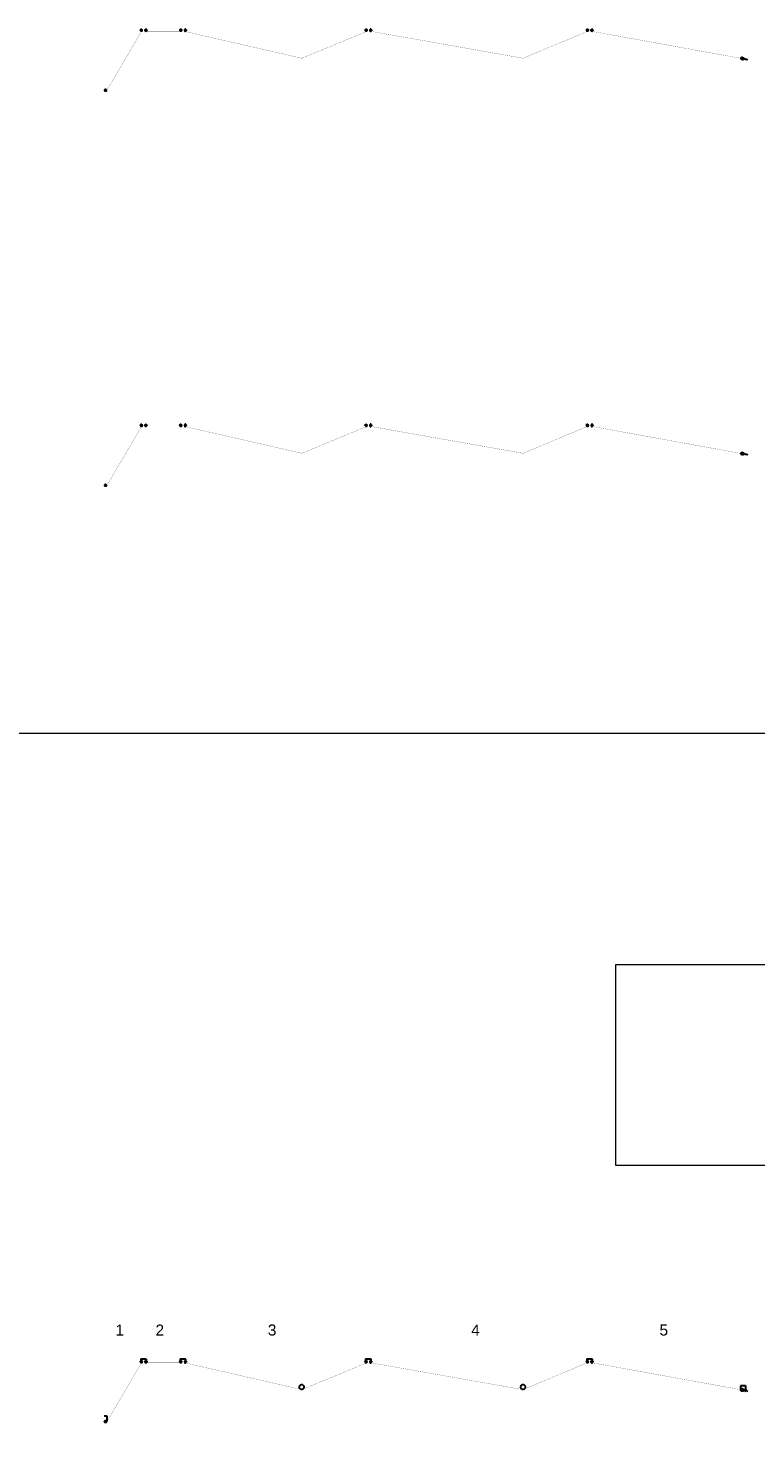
# Model space of a CAD drawing. Header units: millimetres. Extents: x -176817 to 571382, y -58489 to 156123.
# Tile 152 of 256: x -55790 to -42648, y 98837 to 124575. Entities that reach past the tile are written whole.
import ezdxf

# ---------------------------------------------------------------- set-up
doc = ezdxf.new("R2010")
doc.units = ezdxf.units.MM
doc.header["$LTSCALE"] = 0.2
for name, pattern in [('AM_ISO02W050', [7.5, 6, -1.5]), ('AM_ISO02W050x2', [3.75, 3, -0.75]), ('AM_ISO08W050', [18, 12, -1.5, 3, -1.5]), ('AM_ISO08W050x2', [9, 6, -0.75, 1.5, -0.75]), ('DASHED', [19.05, 12.7, -6.35]), ('HIDDEN', [9.525, 6.35, -3.175])]:
    doc.linetypes.add(name, pattern=pattern)
for name, color, linetype, lineweight in [('-A Siatka', 30, 'Continuous', 35), ('-AAA Kontur', 7, 'Continuous', 35), ('-AAA Widok', 2, 'Continuous', 30), ('-AAA Wymiar', 1, 'Continuous', 18), ('AM_0N', 7, 'Continuous', 13), ('AM_3N', 6, 'AM_ISO02W050', 13), ('AM_4N', 3, 'Continuous', 13), ('AM_7N', 4, 'AM_ISO08W050', 13), ('AM_8', 1, 'Continuous', 13), ('SIATKA', 5, 'Continuous', 13)]:
    doc.layers.add(name, color=color, linetype=linetype, lineweight=lineweight)
doc.layers.add('-AAA Hiden', color=8, linetype='DASHED')
doc.layers.add('-AAA L-Opis', color=3, linetype='Continuous')
doc.styles.get("Standard").update_dxf_attribs({"font": 'arial.ttf'})

# ---------------------------------------------------------------- blocks, each defined once
blk = doc.blocks.new('*U1061')
at = {"layer": 'AM_0N'}
for p, q in [((-66, 4), (-65, 5)), ((-66, 4), (-66, -4)), ((0, 5), (-65, 5)), ((-65, 5), (-65, -5)), ((4, 5), (0, 5)), ((0, 5), (0, -5)), ((0, 5), (0, 5)), ((4, 5), (4, 8)), ((5, 8), (4, 8)), ((4, -5), (4, 5)), ((5, 8), (5, -8)), ((5, 8), (10, 8)), ((5, 8), (5, 8)), ((10, 0), (5, 0)), ((10, 8), (10, -8)), ((-65, -5), (-66, -4)), ((0, -5), (-65, -5)), ((4, -5), (0, -5)), ((0, -5), (0, -5)), ((4, -8), (4, -5)), ((5, -8), (4, -8)), ((5, -8), (10, -8)), ((5, -8), (5, -8))]:
    blk.add_line(p, q, dxfattribs=at)
at = {"layer": 'AM_0N', "extrusion": (0, 0, -1)}
for centre in [(2, 4), (2, -4)]:
    blk.add_arc(centre, 12.3, 159.7054, 200.2946, dxfattribs=at)
at = {"layer": 'AM_4N'}
for p, q in [((0, 4), (-66, 4)), ((0, 4), (0, 5)), ((0, -4), (-66, -4)), ((0, -4), (0, -5))]:
    blk.add_line(p, q, dxfattribs=at)
at = {"layer": 'AM_7N', "linetype": 'AM_ISO08W050x2'}
blk.add_line((13, 0), (-69, 0), dxfattribs=at)
blk = doc.blocks.new('*U1058')
at = {"layer": 'AM_0N'}
for p, q in [((6, -1), (-6, -1)), ((-6, -1), (-6, -2)), ((6, -2), (-6, -2)), ((-6, -2), (-2, -5)), ((3, -6), (-3, -6)), ((-3, -20), (-3, -6)), ((-3, -6), (-2, -6)), ((3, -20), (-3, -20)), ((-2, -21), (-3, -20)), ((2, -5), (-2, -5)), ((-2, -6), (-2, -5)), ((-2, -21), (2, -21)), ((6, -2), (2, -5)), ((2, -6), (2, -5)), ((3, -6), (2, -6)), ((2, -21), (3, -20)), ((3, -20), (3, -6)), ((6, -2), (6, -1))]:
    blk.add_line(p, q, dxfattribs=at)
at = {"layer": 'AM_3N', "linetype": 'AM_ISO02W050x2'}
for p, q in [((-3, -1), (0, -5)), ((-1, -4), (-1, -1)), ((1, -4), (-1, -4)), ((3, -1), (0, -5)), ((1, -4), (1, -1))]:
    blk.add_line(p, q, dxfattribs=at)
at = {"layer": 'AM_4N'}
for p, q in [((-2, -6), (-2, -21)), ((-2, -6), (-2, -6)), ((2, -6), (2, -21)), ((2, -6), (2, -6))]:
    blk.add_line(p, q, dxfattribs=at)
at = {"layer": 'AM_7N', "linetype": 'AM_ISO08W050x2'}
blk.add_line((0, 2), (0, -24), dxfattribs=at)
blk = doc.blocks.new('*U1059')
at = {"layer": 'AM_0N'}
for p, q in [((6, -12), (-6, -12)), ((-6, -12), (-6, -14)), ((-6, -14), (6, -14)), ((6, -14), (6, -12))]:
    blk.add_line(p, q, dxfattribs=at)
at = {"layer": 'AM_7N', "linetype": 'AM_ISO08W050x2'}
blk.add_line((0, -17), (0, -9), dxfattribs=at)
blk = doc.blocks.new('*U1060')
at = {"layer": 'AM_0N'}
for p, q in [((-6, -14), (-4, -14)), ((-6, -14), (-6, -18)), ((-6, -18), (-4, -19)), ((4, -14), (-4, -14)), ((4, -19), (-4, -19)), ((-3, -14), (-3, -18)), ((3, -14), (3, -18)), ((6, -14), (4, -14)), ((6, -18), (4, -19)), ((6, -14), (6, -18))]:
    blk.add_line(p, q, dxfattribs=at)
for centre, radius, start, end in [((-4, -16), 2.55, 55.5615, 115.5615), ((-4, -16), 2.55, 244.4385, 304.4385), ((0, -23), 9.54, 72.383, 107.617), ((0, -9), 9.54, 252.383, 287.617), ((4, -16), 2.55, 64.4385, 124.4385), ((4, -16), 2.55, 235.5615, 295.5615)]:
    blk.add_arc(centre, radius, start, end, dxfattribs=at)
at = {"layer": 'AM_7N', "linetype": 'AM_ISO08W050x2'}
blk.add_line((0, -11), (0, -22), dxfattribs=at)
blk = doc.blocks.new('okucie')
at = {"layer": 'AM_8'}
h = blk.add_hatch(dxfattribs=at)
h.set_pattern_fill('ANSI31', color=256, scale=0.5, style=0)
h.set_pattern_definition([(45, (-21727.3335, 85443.8012), (-1.122532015, 1.122532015), [])])
h.paths.add_polyline_path([(-4, -5), (-4, -4), (-6, -1), (-20, -1), (-20, -5)])
h.paths.add_polyline_path([(20, -5), (20, -1), (6, -1), (4, -4), (4, -5)])
h = blk.add_hatch(dxfattribs=at)
h.set_pattern_fill('ANSI31', color=256, scale=0.5, angle=90, style=0)
h.set_pattern_definition([(135, (-21776.6445, 85446.8), (-1.122532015, -1.122532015), [])])
h.paths.add_polyline_path([(-4, -8), (-20, -8), (-20, -12), (-4, -12)])
h.paths.add_polyline_path([(20, -8), (4, -8), (4, -12), (6, -12), (20, -12)])
at = {"layer": '-AAA Widok'}
for p, q in [((-4, -4, 0), (4, -4, 0)), ((-4, -12, 0), (-4, -8)), ((4, -12, 0), (4, -8))]:
    blk.add_line(p, q, dxfattribs=at)
for points in [[(-20, -5), (20, -5), (20, -1), (-20, -1)], [(-20, -12), (20, -12), (20, -8), (-20, -8)]]:
    blk.add_lwpolyline(points, close=True, dxfattribs=at)
at = {"layer": '-AAA Widok', "elevation": 0}
blk.add_lwpolyline([(-20, -5), (20, -5), (20, -1), (-20, -1)], close=True, dxfattribs=at)
for points in [[(-6, -1), (-4, -4), (-4, -5)], [(6, -1), (4, -4), (4, -5)]]:
    blk.add_lwpolyline(points, dxfattribs=at)
at = {"layer": '-AAA Wymiar'}
for p, q in [((-20, -8), (-20, -5)), ((20, -8), (20, -5))]:
    blk.add_line(p, q, dxfattribs=at)
at = {"layer": 'AM_0N'}
for name in ['*U1058', '*U1059', '*U1060']:
    blk.add_blockref(name, (0, 0), dxfattribs=at)
blk = doc.blocks.new('*U1062')
at = {"layer": 'AM_0N'}
for p, q in [((24, 13), (43, 13)), ((24, 12), (24, 13)), ((24, 12), (29, 7)), ((24, 12), (43, 12)), ((28, 5), (29, 6)), ((28, -27), (28, 5)), ((28, 5), (38, 5)), ((29, 6), (29, 7)), ((29, 7), (38, 7)), ((43, 12), (38, 7)), ((38, 6), (38, 7)), ((38, 5), (38, 6)), ((38, -27), (38, 5)), ((43, 13), (43, 12)), ((28, -27), (38, -27)), ((29, -27), (28, -27)), ((38, -27), (29, -27)), ((38, -27), (38, -27))]:
    blk.add_line(p, q, dxfattribs=at)
at = {"layer": 'AM_3N', "linetype": 'AM_ISO02W050x2'}
for p, q in [((28, 13), (33, 7)), ((38, 13), (33, 7)), ((33, 7), (33, 13)), ((33, 7), (34, 7)), ((34, 7), (34, 13))]:
    blk.add_line(p, q, dxfattribs=at)
at = {"layer": 'AM_4N'}
for p, q in [((29, 6), (29, 5)), ((29, 5), (29, -27)), ((38, 6), (38, 5)), ((38, 5), (38, -27))]:
    blk.add_line(p, q, dxfattribs=at)
at = {"layer": 'AM_7N', "linetype": 'AM_ISO08W050x2'}
blk.add_line((33, 16), (33, -30), dxfattribs=at)
blk = doc.blocks.new('*U1063')
at = {"layer": 'AM_0N'}
for p, q in [((44, -13), (24, -13)), ((24, -13), (24, -15)), ((24, -15), (44, -15)), ((44, -15), (44, -13))]:
    blk.add_line(p, q, dxfattribs=at)
at = {"layer": 'AM_7N', "linetype": 'AM_ISO08W050x2'}
blk.add_line((34, -10), (34, -18), dxfattribs=at)
blk = doc.blocks.new('*U1064')
at = {"layer": 'AM_0N'}
for p, q in [((24, -16), (26, -15)), ((24, -16), (24, -22)), ((24, -22), (26, -23)), ((41, -15), (26, -15)), ((41, -23), (26, -23)), ((29, -16), (29, -22)), ((38, -16), (38, -22)), ((43, -16), (41, -15)), ((43, -22), (41, -23)), ((43, -16), (43, -22))]:
    blk.add_line(p, q, dxfattribs=at)
for centre, radius, start, end in [((27, -19), 4.08, 55.5615, 115.5615), ((27, -19), 4.08, 244.4385, 304.4385), ((34, -31), 15.3, 72.383, 107.617), ((34, -8), 15.3, 252.383, 287.617), ((40, -19), 4.08, 64.4385, 124.4385), ((40, -19), 4.08, 235.5615, 295.5615)]:
    blk.add_arc(centre, radius, start, end, dxfattribs=at)
at = {"layer": 'AM_7N', "linetype": 'AM_ISO08W050x2'}
blk.add_line((34, -12), (34, -26), dxfattribs=at)
blk = doc.blocks.new('N2')
at = {"layer": '-AAA Widok'}
blk.add_lwpolyline([(6, 9), (53, 9), (53, 13), (6, 13, 0.414214), (0, 7), (0, -7, 0.414214), (6, -13), (53, -13), (53, -9), (6, -9, -0.414214), (4, -7), (4, 7, -0.414214)], format="xyb", close=True, dxfattribs=at)
at = {"layer": '-AAA Widok', "color": 42, "xscale": -1}
blk.add_blockref('okucie', (34, 6), dxfattribs=at)
at = {"layer": 'AM_0N'}
blk.add_blockref('*U1061', (0, 0), dxfattribs=at)
at = {"layer": 'AM_0N', "color": 42}
for name in ['*U1062', '*U1063', '*U1064']:
    blk.add_blockref(name, (0, 0), dxfattribs=at)
blk = doc.blocks.new('*U918')
at = {"layer": 'AM_0N'}
for p, q in [((-42814, 99931, 0), (-42811, 99945, 0)), ((-42813, 99928, 0), (-42814, 99931, 0)), ((-42807, 99927, 0), (-42813, 99928, 0)), ((-42806, 99932, 0), (-42812, 99933, 0)), ((-42810, 99947, 0), (-42811, 99945, 0)), ((-42804, 99946, 0), (-42810, 99947, 0)), ((-42804, 99941, 0), (-42810, 99942, 0)), ((-42807, 99927, 0), (-42805, 99929, 0)), ((-42805, 99929, 0), (-42803, 99943, 0)), ((-42804, 99946, 0), (-42803, 99943, 0))]:
    blk.add_line(p, q, dxfattribs=at)
for centre, radius, start, end in [((-42809, 99930, 0), 4.08, 135.2993, 195.2993), ((-42797, 99935, 0), 15.3, 152.1208, 187.3547), ((-42807, 99944, 0), 4.08, 144.1762, 204.1762), ((-42819, 99939, 0), 15.3, 332.1208, 7.3547), ((-42810, 99930, 0), 4.08, 324.1762, 24.1762), ((-42807, 99944, 0), 4.08, 315.2993, 15.2993)]:
    blk.add_arc(centre, radius, start, end, dxfattribs=at)
at = {"layer": 'AM_7N', "linetype": 'AM_ISO08W050x2'}
blk.add_line((-42801, 99936, 0), (-42815, 99938, 0), dxfattribs=at)
blk = doc.blocks.new('*U919')
at = {"layer": 'AM_0N'}
for p, q in [((-54407, 99362), (-54407, 99367)), ((-54407, 99367), (-54405, 99367)), ((-54407, 99362), (-54406, 99362)), ((-54389, 99362), (-54406, 99362)), ((-54402, 99368), (-54405, 99368)), ((-54405, 99367), (-54405, 99368)), ((-54405, 99367), (-54390, 99367)), ((-54401, 99403), (-54402, 99402)), ((-54402, 99373), (-54402, 99402)), ((-54402, 99402), (-54392, 99402)), ((-54402, 99373), (-54392, 99373)), ((-54402, 99373), (-54402, 99372)), ((-54402, 99368), (-54402, 99372)), ((-54393, 99368), (-54402, 99368)), ((-54402, 99362), (-54402, 99367)), ((-54401, 99403), (-54393, 99403)), ((-54392, 99402), (-54393, 99403)), ((-54392, 99373), (-54393, 99372)), ((-54393, 99368), (-54393, 99372)), ((-54390, 99368), (-54393, 99368)), ((-54393, 99362), (-54393, 99367)), ((-54392, 99373), (-54392, 99402)), ((-54390, 99367), (-54390, 99368)), ((-54390, 99367), (-54388, 99367)), ((-54388, 99362), (-54389, 99362)), ((-54388, 99362), (-54388, 99367))]:
    blk.add_line(p, q, dxfattribs=at)
at = {"layer": 'AM_0N', "extrusion": (0, 0, -1)}
for centre, radius, start, end in [((54405, 99366), 4.34, 235.5531, 295.5531), ((54397, 99378), 16.2, 252.3875, 287.6125), ((54390, 99366), 4.34, 244.4469, 304.4469)]:
    blk.add_arc(centre, radius, start, end, dxfattribs=at)
at = {"layer": 'AM_4N'}
for p, q in [((-54401, 99373), (-54402, 99372)), ((-54401, 99373), (-54401, 99403)), ((-54393, 99373), (-54393, 99403)), ((-54393, 99373), (-54393, 99372))]:
    blk.add_line(p, q, dxfattribs=at)
at = {"layer": 'AM_7N', "linetype": 'AM_ISO08W050x2'}
blk.add_line((-54397, 99359), (-54397, 99406), dxfattribs=at)
blk = doc.blocks.new('*U920')
at = {"layer": 'AM_0N'}
for p, q in [((-54407, 99388), (-54387, 99388)), ((-54407, 99386), (-54407, 99388)), ((-54387, 99386), (-54407, 99386)), ((-54387, 99388), (-54387, 99386))]:
    blk.add_line(p, q, dxfattribs=at)
at = {"layer": 'AM_7N', "linetype": 'AM_ISO08W050x2'}
blk.add_line((-54397, 99383), (-54397, 99391), dxfattribs=at)
blk = doc.blocks.new('*U921')
at = {"layer": 'AM_0N'}
for p, q in [((-54407, 99395), (-54405, 99396)), ((-54407, 99389), (-54407, 99395)), ((-54407, 99389), (-54405, 99388)), ((-54390, 99396), (-54405, 99396)), ((-54390, 99388), (-54405, 99388)), ((-54402, 99389), (-54402, 99395)), ((-54393, 99389), (-54393, 99395)), ((-54388, 99395), (-54390, 99396)), ((-54388, 99389), (-54390, 99388)), ((-54388, 99389), (-54388, 99395))]:
    blk.add_line(p, q, dxfattribs=at)
at = {"layer": 'AM_0N', "extrusion": (0, 0, -1)}
for centre, radius, start, end in [((54404, 99392), 4.08, 64.4385, 124.4385), ((54404, 99393), 4.08, 235.5615, 295.5615), ((54397, 99381), 15.3, 72.383, 107.617), ((54397, 99404), 15.3, 252.383, 287.617), ((54390, 99392), 4.08, 55.5615, 115.5615), ((54390, 99393), 4.08, 244.4385, 304.4385)]:
    blk.add_arc(centre, radius, start, end, dxfattribs=at)
at = {"layer": 'AM_7N', "linetype": 'AM_ISO08W050x2'}
blk.add_line((-54397, 99385), (-54397, 99399), dxfattribs=at)
blk = doc.blocks.new('*U922')
at = {"layer": 'AM_0N'}
for p, q in [((-54407, 99370), (-54387, 99370)), ((-54407, 99368), (-54407, 99370)), ((-54387, 99368), (-54407, 99368)), ((-54387, 99370), (-54387, 99368))]:
    blk.add_line(p, q, dxfattribs=at)
at = {"layer": 'AM_7N', "linetype": 'AM_ISO08W050x2'}
blk.add_line((-54397, 99365), (-54397, 99373), dxfattribs=at)
blk = doc.blocks.new('*U1065')
at = {"layer": 'AM_0N'}
for p, q in [((-33, 4), (-32, 5)), ((-33, 4), (-33, -4)), ((-2, 5), (-32, 5)), ((-32, 5), (-32, -5)), ((2, 5), (-2, 5)), ((-2, 5), (-2, -5)), ((-2, 5), (-2, 5)), ((2, 5), (2, 8)), ((3, 8), (2, 8)), ((2, -5), (2, 5)), ((8, 10), (3, 10)), ((3, 10), (3, 8)), ((3, 8), (3, -8)), ((8, 5), (3, 5)), ((8, 10), (8, 8)), ((8, -9), (8, 8)), ((-32, -5), (-33, -4)), ((-2, -5), (-32, -5)), ((2, -5), (-2, -5)), ((-2, -5), (-2, -5)), ((2, -8), (2, -5)), ((3, -8), (2, -8)), ((8, -5), (3, -5)), ((3, -8), (3, -10)), ((8, -10), (3, -10)), ((8, -10), (8, -9))]:
    blk.add_line(p, q, dxfattribs=at)
for centre, radius, start, end in [((4, 7), 4.34, 325.5531, 25.5531), ((-8, 0), 16.2, 342.3875, 17.6125), ((4, -7), 4.34, 334.4469, 34.4469)]:
    blk.add_arc(centre, radius, start, end, dxfattribs=at)
at = {"layer": 'AM_4N'}
for p, q in [((-2, 4), (-33, 4)), ((-2, 4), (-2, 5)), ((-2, -4), (-33, -4)), ((-2, -4), (-2, -5))]:
    blk.add_line(p, q, dxfattribs=at)
at = {"layer": 'AM_7N', "linetype": 'AM_ISO08W050x2'}
blk.add_line((11, 0), (-36, 0), dxfattribs=at)
blk = doc.blocks.new('*U1066')
at = {"layer": 'AM_0N'}
for p, q in [((-20, 10), (-20, -10)), ((-18, 10), (-20, 10)), ((-18, -10), (-18, 10)), ((-20, -10), (-18, -10))]:
    blk.add_line(p, q, dxfattribs=at)
at = {"layer": 'AM_7N', "linetype": 'AM_ISO08W050x2'}
blk.add_line((-15, 0), (-23, 0), dxfattribs=at)
blk = doc.blocks.new('*U1067')
at = {"layer": 'AM_0N'}
for p, q in [((-27, 9), (-28, 7)), ((-28, -7), (-28, 7)), ((-21, 9), (-27, 9)), ((-21, 5), (-27, 5)), ((-21, 9), (-20, 7)), ((-20, -7), (-20, 7)), ((-27, -9), (-28, -7)), ((-21, -5), (-27, -5)), ((-21, -9), (-27, -9)), ((-21, -9), (-20, -7))]:
    blk.add_line(p, q, dxfattribs=at)
for centre, radius, start, end in [((-24, 7), 4.08, 154.4385, 214.4385), ((-13, 0), 15.3, 162.383, 197.617), ((-24, 7), 4.08, 325.5615, 25.5615), ((-36, 0), 15.3, 342.383, 17.617), ((-24, -7), 4.08, 145.5615, 205.5615), ((-24, -7), 4.08, 334.4385, 34.4385)]:
    blk.add_arc(centre, radius, start, end, dxfattribs=at)
at = {"layer": 'AM_7N', "linetype": 'AM_ISO08W050x2'}
blk.add_line((-17, 0), (-31, 0), dxfattribs=at)
blk = doc.blocks.new('*U1068')
at = {"layer": 'AM_0N'}
for p, q in [((0, 10), (0, -10)), ((2, 10), (0, 10)), ((2, -10), (2, 10)), ((0, -10), (2, -10))]:
    blk.add_line(p, q, dxfattribs=at)
at = {"layer": 'AM_7N', "linetype": 'AM_ISO08W050x2'}
blk.add_line((5, 0), (-3, 0), dxfattribs=at)
blk = doc.blocks.new('Okucie+śruba')
at = {"layer": '-AAA Widok', "color": 42, "xscale": -1, "rotation": 90}
blk.add_blockref('okucie', (-12, 0), dxfattribs=at)
at = {"layer": 'AM_0N', "color": 42}
for name in ['*U1065', '*U1067', '*U1066', '*U1068']:
    blk.add_blockref(name, (0, 0), dxfattribs=at)
blk = doc.blocks.new('*U927')
at = {"layer": 'AM_0N'}
for p, q in [((-42813, 99948, 0), (-42816, 99928, 0)), ((-42816, 99928, 0), (-42814, 99928, 0)), ((-42814, 99928, 0), (-42811, 99948, 0)), ((-42811, 99948, 0), (-42813, 99948, 0))]:
    blk.add_line(p, q, dxfattribs=at)
at = {"layer": 'AM_7N', "linetype": 'AM_ISO08W050x2'}
blk.add_line((-42809, 99937, 0), (-42817, 99939, 0), dxfattribs=at)
blk = doc.blocks.new('*U1096')
at = {"layer": 'AM_0N'}
for p, q in [((-4, 22), (-5, 21)), ((-5, -9), (-5, 21)), ((-5, 21), (5, 21)), ((-4, 22), (4, 22)), ((5, 21), (4, 22)), ((5, -9), (5, 21)), ((-10, -19), (-10, -14)), ((-10, -14), (-8, -14)), ((-10, -19), (-9, -19)), ((-5, -13), (-8, -13)), ((-8, -14), (-8, -13)), ((-8, -14), (8, -14)), ((8, -19), (-9, -19)), ((-5, -13), (-5, -9)), ((-5, -9), (5, -9)), ((-5, -9), (-5, -9)), ((5, -13), (-5, -13)), ((-5, -19), (-5, -14)), ((5, -13), (5, -9)), ((5, -9), (5, -9)), ((8, -13), (5, -13)), ((5, -19), (5, -14)), ((8, -14), (8, -13)), ((8, -14), (10, -14)), ((10, -19), (8, -19)), ((10, -19), (10, -14))]:
    blk.add_line(p, q, dxfattribs=at)
at = {"layer": 'AM_0N', "extrusion": (0, 0, -1)}
for centre, radius, start, end in [((7, -15), 4.34, 235.5531, 295.5531), ((0, -3), 16.2, 252.3875, 287.6125), ((-7, -15), 4.34, 244.4469, 304.4469)]:
    blk.add_arc(centre, radius, start, end, dxfattribs=at)
at = {"layer": 'AM_4N'}
for p, q in [((-4, -9), (-4, 22)), ((4, -9), (4, 22)), ((-4, -9), (-5, -9)), ((4, -9), (5, -9))]:
    blk.add_line(p, q, dxfattribs=at)
at = {"layer": 'AM_7N', "linetype": 'AM_ISO08W050x2'}
blk.add_line((0, -22), (0, 25), dxfattribs=at)
blk = doc.blocks.new('*U1097')
at = {"layer": 'AM_0N'}
for p, q in [((-10, 7), (10, 7)), ((-10, 5), (-10, 7)), ((10, 5), (-10, 5)), ((10, 7), (10, 5))]:
    blk.add_line(p, q, dxfattribs=at)
at = {"layer": 'AM_7N', "linetype": 'AM_ISO08W050x2'}
blk.add_line((0, 2), (0, 10), dxfattribs=at)
blk = doc.blocks.new('*U1098')
at = {"layer": 'AM_0N'}
for p, q in [((-9, 14), (-7, 15)), ((-9, 8), (-9, 14)), ((-9, 8), (-7, 7)), ((7, 15), (-7, 15)), ((7, 7), (-7, 7)), ((-5, 8), (-5, 14)), ((5, 8), (5, 14)), ((9, 14), (7, 15)), ((9, 8), (7, 7)), ((9, 8), (9, 14))]:
    blk.add_line(p, q, dxfattribs=at)
at = {"layer": 'AM_0N', "extrusion": (0, 0, -1)}
for centre, radius, start, end in [((7, 11), 4.08, 64.4385, 124.4385), ((7, 11), 4.08, 235.5615, 295.5615), ((0, 0), 15.3, 72.383, 107.617), ((0, 23), 15.3, 252.383, 287.617), ((-7, 11), 4.08, 55.5615, 115.5615), ((-7, 11), 4.08, 244.4385, 304.4385)]:
    blk.add_arc(centre, radius, start, end, dxfattribs=at)
at = {"layer": 'AM_7N', "linetype": 'AM_ISO08W050x2'}
blk.add_line((0, 4), (0, 18), dxfattribs=at)
blk = doc.blocks.new('*U1099')
at = {"layer": 'AM_0N'}
for p, q in [((-10, -11), (10, -11)), ((-10, -13), (-10, -11)), ((10, -13), (-10, -13)), ((10, -11), (10, -13))]:
    blk.add_line(p, q, dxfattribs=at)
at = {"layer": 'AM_7N', "linetype": 'AM_ISO08W050x2'}
blk.add_line((0, -16), (0, -8), dxfattribs=at)
blk = doc.blocks.new('*U1073')
at = {"layer": 'AM_0N'}
for p, q in [((-66, 5), (-67, 4)), ((-67, -4), (-67, 4)), ((-1, 5), (-66, 5)), ((-66, -5), (-66, 5)), ((3, 5), (-1, 5)), ((-1, -5), (-1, 5)), ((-1, 5), (-1, 5)), ((4, 8), (3, 8)), ((3, 8), (3, 5)), ((3, 5), (3, -5)), ((4, -8), (4, 8)), ((4, 8), (9, 8)), ((4, 8), (4, 8)), ((9, 0), (4, 0)), ((9, -8), (9, 8)), ((-67, -4), (-66, -5)), ((-1, -5), (-66, -5)), ((3, -5), (-1, -5)), ((-1, -5), (-1, -5)), ((3, -5), (3, -8)), ((4, -8), (3, -8)), ((4, -8), (9, -8)), ((4, -8), (4, -8))]:
    blk.add_line(p, q, dxfattribs=at)
for centre in [(-3, 4), (-3, -4)]:
    blk.add_arc(centre, 12.3, 339.7054, 20.2946, dxfattribs=at)
at = {"layer": 'AM_4N'}
for p, q in [((-1, 4), (-67, 4)), ((-1, 4), (-1, 5)), ((-1, -4), (-67, -4)), ((-1, -4), (-1, -5))]:
    blk.add_line(p, q, dxfattribs=at)
at = {"layer": 'AM_7N', "linetype": 'AM_ISO08W050x2'}
blk.add_line((12, 0), (-70, 0), dxfattribs=at)
blk = doc.blocks.new('*U1074')
at = {"layer": 'AM_0N'}
for p, q in [((42.5, 14), (22.5, 14)), ((22.5, 14), (22.5, 12)), ((22.5, 12), (42.5, 12)), ((42.5, 12), (42.5, 14))]:
    blk.add_line(p, q, dxfattribs=at)
at = {"layer": 'AM_7N', "linetype": 'AM_ISO08W050x2'}
blk.add_line((32.5, 9), (32.5, 17), dxfattribs=at)
blk = doc.blocks.new('*U1075')
at = {"layer": 'AM_0N'}
for p, q in [((23, 21), (25, 22)), ((23, 15), (23, 21)), ((23, 15), (25, 14)), ((25, 22), (40, 22)), ((25, 14), (40, 14)), ((28, 15), (28, 21)), ((37, 15), (37, 21)), ((42, 21), (40, 22)), ((42, 15), (40, 14)), ((42, 15), (42, 21))]:
    blk.add_line(p, q, dxfattribs=at)
for centre, radius, start, end in [((26, 18), 4.08, 55.5615, 115.5615), ((26, 18), 4.08, 244.4385, 304.4385), ((32, 7), 15.3, 72.383, 107.617), ((32, 30), 15.3, 252.383, 287.617), ((39, 18), 4.08, 64.4385, 124.4385), ((39, 18), 4.08, 235.5615, 295.5615)]:
    blk.add_arc(centre, radius, start, end, dxfattribs=at)
at = {"layer": 'AM_7N', "linetype": 'AM_ISO08W050x2'}
blk.add_line((32, 11), (32, 25), dxfattribs=at)
blk = doc.blocks.new('*U1076')
at = {"layer": 'AM_0N'}
for p, q in [((-37, 10), (-37, -10)), ((-35, 10), (-37, 10)), ((-35, -10), (-35, 10)), ((-37, -10), (-35, -10))]:
    blk.add_line(p, q, dxfattribs=at)
at = {"layer": 'AM_7N', "linetype": 'AM_ISO08W050x2'}
blk.add_line((-32, 0), (-40, 0), dxfattribs=at)
blk = doc.blocks.new('*U1077')
at = {"layer": 'AM_0N'}
for p, q in [((-44, 9), (-45, 7)), ((-45, -7), (-45, 7)), ((-38, 9), (-44, 9)), ((-38, 5), (-44, 5)), ((-38, 9), (-37, 7)), ((-37, -7), (-37, 7)), ((-44, -9), (-45, -7)), ((-38, -5), (-44, -5)), ((-38, -9), (-44, -9)), ((-38, -9), (-37, -7))]:
    blk.add_line(p, q, dxfattribs=at)
for centre, radius, start, end in [((-41, 7), 4.08, 154.4385, 214.4385), ((-30, 0), 15.3, 162.383, 197.617), ((-42, 7), 4.08, 325.5615, 25.5615), ((-53, 0), 15.3, 342.383, 17.617), ((-41, -7), 4.08, 145.5615, 205.5615), ((-42, -7), 4.08, 334.4385, 34.4385)]:
    blk.add_arc(centre, radius, start, end, dxfattribs=at)
at = {"layer": 'AM_7N', "linetype": 'AM_ISO08W050x2'}
blk.add_line((-34, 0), (-48, 0), dxfattribs=at)
blk = doc.blocks.new('*U1078')
at = {"layer": 'AM_0N'}
for p, q in [((43, 9), (23, 9)), ((23, 9), (23, 7)), ((23, 7), (43, 7)), ((43, 7), (43, 9))]:
    blk.add_line(p, q, dxfattribs=at)
at = {"layer": 'AM_7N', "linetype": 'AM_ISO08W050x2'}
blk.add_line((33, 4), (33, 12), dxfattribs=at)
blk = doc.blocks.new('*U1079')
at = {"layer": 'AM_0N'}
for p, q in [((43, 7), (23, 7)), ((23, 7), (23, 5)), ((23, 5), (43, 5)), ((43, 5), (43, 7))]:
    blk.add_line(p, q, dxfattribs=at)
at = {"layer": 'AM_7N', "linetype": 'AM_ISO08W050x2'}
blk.add_line((33, 2), (33, 10), dxfattribs=at)
blk = doc.blocks.new('*U1080')
at = {"layer": 'AM_0N'}
for p, q in [((43, -6), (23, -6)), ((23, -6), (23, -8)), ((23, -8), (43, -8)), ((43, -8), (43, -6))]:
    blk.add_line(p, q, dxfattribs=at)
at = {"layer": 'AM_7N', "linetype": 'AM_ISO08W050x2'}
blk.add_line((33, -11), (33, -3), dxfattribs=at)
blk = doc.blocks.new('*U1081')
at = {"layer": 'AM_0N'}
for p, q in [((28, 26), (28, 25)), ((28, 26), (37, 26)), ((28, -9), (28, 25)), ((28, 25), (38, 25)), ((38, 25), (37, 26)), ((38, -9), (38, 25)), ((23, -20), (23, -15)), ((23, -15), (25, -15)), ((23, -20), (24, -20)), ((41, -20), (24, -20)), ((28, -14), (25, -14)), ((25, -15), (25, -14)), ((25, -15), (40, -15)), ((28, -9), (38, -9)), ((28, -9), (28, -10)), ((28, -14), (28, -10)), ((37, -14), (28, -14)), ((28, -20), (28, -15)), ((38, -9), (37, -10)), ((37, -14), (37, -10)), ((40, -14), (37, -14)), ((37, -20), (37, -15)), ((40, -15), (40, -14)), ((40, -15), (42, -15)), ((42, -20), (41, -20)), ((42, -20), (42, -15))]:
    blk.add_line(p, q, dxfattribs=at)
at = {"layer": 'AM_0N', "extrusion": (0, 0, -1)}
for centre, radius, start, end in [((-25, -16), 4.34, 235.5531, 295.5531), ((-33, -4), 16.2, 252.3875, 287.6125), ((-40, -16), 4.34, 244.4469, 304.4469)]:
    blk.add_arc(centre, radius, start, end, dxfattribs=at)
at = {"layer": 'AM_4N'}
for p, q in [((28, -9), (28, 26)), ((37, -9), (37, 26)), ((28, -9), (28, -10)), ((37, -9), (37, -10))]:
    blk.add_line(p, q, dxfattribs=at)
at = {"layer": 'AM_7N', "linetype": 'AM_ISO08W050x2'}
blk.add_line((33, -23), (33, 29), dxfattribs=at)
blk = doc.blocks.new('*U1082')
at = {"layer": 'AM_0N'}
for p, q in [((22.5, -12), (42.5, -12)), ((22.5, -14), (22.5, -12)), ((42.5, -14), (22.5, -14)), ((42.5, -12), (42.5, -14))]:
    blk.add_line(p, q, dxfattribs=at)
at = {"layer": 'AM_7N', "linetype": 'AM_ISO08W050x2'}
blk.add_line((32.5, -9), (32.5, -17), dxfattribs=at)
blk = doc.blocks.new('N3')
at = {"layer": '-AAA Widok'}
blk.add_lwpolyline([(52, -12), (5, -12, -0.414214), (0, -7), (0, 7, -0.414214), (5, 12), (52, 12), (52, 9), (5, 9, 0.414214), (3, 7), (3, -7, 0.414214), (5, -9), (52, -9)], format="xyb", close=True, dxfattribs=at)
blk.add_lwpolyline([(52, 12), (52, 9), (5, 9, 0.414214), (3, 7), (3, -7, 0.414214), (5, -9), (52, -9), (52, -12)], format="xyb", dxfattribs=at)
at = {"layer": '-AAA Widok', "color": 42, "rotation": 180}
blk.add_blockref('okucie', (32, -7), dxfattribs=at)
at = {"layer": 'AM_0N'}
for name in ['*U1073', '*U1081']:
    blk.add_blockref(name, (0, 0), dxfattribs=at)
at = {"layer": 'AM_0N', "color": 42}
for name in ['*U1077', '*U1076', '*U1074', '*U1075', '*U1078', '*U1079', '*U1082', '*U1080']:
    blk.add_blockref(name, (0, 0), dxfattribs=at)
blk = doc.blocks.new('Profil rev.B zm.rz.10')
at = {"layer": '-A Siatka', "linetype": 'HIDDEN', "const_width": 3, "elevation": 0}
for points in [[(652, 1113), (652, 1063), (25, -6), (-30, -6)], [(1364, 1113), (1364, 1059), (727, 1059), (727, 1059), (727, 1113)], [(11523, 567), (11523, 567), (8789, 1063), (8789, 1063), (8789, 1113)]]:
    blk.add_lwpolyline(points, dxfattribs=at)
for points in [[(1439, 1113), (1439, 1059), (3540, 578, 0.125183), (3555, 578), (4714, 1058), (4714, 1113)], [(4789, 1113), (4789, 1063), (7541, 577, 0.143564), (7555, 579), (8714, 1063), (8714, 1113)]]:
    blk.add_lwpolyline(points, format="xyb", dxfattribs=at)
at = {"layer": '-AAA Kontur', "xscale": -0.9999999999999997, "rotation": 349.7377725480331}
blk.add_blockref('N3', (11539, 565, 0), dxfattribs=at)
at = {"layer": '-AAA Widok', "color": 42}
blk.add_blockref('okucie', (0, 1), dxfattribs=at)
at = {"layer": '-AAA Wymiar'}
for p in [(657, 1083, 0), (1369, 1083, 0), (4720, 1083, 0), (8720, 1083, 0)]:
    blk.add_blockref('Okucie+śruba', p, dxfattribs=at)
at = {"layer": '-AAA Wymiar', "xscale": -1}
for p in [(721, 1083, 0), (1433, 1083, 0), (4784, 1083, 0), (8784, 1083, 0)]:
    blk.add_blockref('Okucie+śruba', p, dxfattribs=at)
at = {"layer": 'AM_0N', "color": 42}
for name in ['*U1096', '*U1097', '*U1098', '*U1099']:
    blk.add_blockref(name, (0, 0), dxfattribs=at)
blk = doc.blocks.new('*U1054')
at = {"layer": 'AM_0N'}
for p, q in [((-54407, 123442), (-54407, 123447)), ((-54407, 123447), (-54405, 123447)), ((-54407, 123442), (-54406, 123441)), ((-54389, 123441), (-54406, 123441)), ((-54405, 123447), (-54390, 123447)), ((-54402, 123447), (-54405, 123447)), ((-54405, 123447), (-54405, 123447)), ((-54401, 123482), (-54402, 123481)), ((-54402, 123452), (-54402, 123481)), ((-54402, 123481), (-54392, 123481)), ((-54402, 123452), (-54392, 123452)), ((-54402, 123452), (-54402, 123451)), ((-54402, 123447), (-54402, 123451)), ((-54393, 123447), (-54402, 123447)), ((-54402, 123442), (-54402, 123447)), ((-54401, 123482), (-54393, 123482)), ((-54392, 123481), (-54393, 123482)), ((-54392, 123452), (-54393, 123451)), ((-54393, 123447), (-54393, 123451)), ((-54393, 123442), (-54393, 123447)), ((-54390, 123447), (-54393, 123447)), ((-54392, 123452), (-54392, 123481)), ((-54390, 123447), (-54388, 123447)), ((-54390, 123447), (-54390, 123447)), ((-54388, 123442), (-54389, 123441)), ((-54388, 123442), (-54388, 123447))]:
    blk.add_line(p, q, dxfattribs=at)
at = {"layer": 'AM_0N', "extrusion": (0, 0, -1)}
for centre, radius, start, end in [((54405, 123445), 4.34, 235.5531, 295.5531), ((54397, 123457), 16.2, 252.3875, 287.6125), ((54390, 123445), 4.34, 244.4469, 304.4469)]:
    blk.add_arc(centre, radius, start, end, dxfattribs=at)
at = {"layer": 'AM_4N'}
for p, q in [((-54401, 123452), (-54402, 123451)), ((-54401, 123452), (-54401, 123482)), ((-54393, 123452), (-54393, 123482)), ((-54393, 123452), (-54393, 123451))]:
    blk.add_line(p, q, dxfattribs=at)
at = {"layer": 'AM_7N', "linetype": 'AM_ISO08W050x2'}
blk.add_line((-54397, 123438), (-54397, 123485), dxfattribs=at)
blk = doc.blocks.new('*U1055')
at = {"layer": 'AM_0N'}
for p, q in [((-54407, 123467), (-54387, 123467)), ((-54407, 123465), (-54407, 123467)), ((-54387, 123465), (-54407, 123465)), ((-54387, 123467), (-54387, 123465))]:
    blk.add_line(p, q, dxfattribs=at)
at = {"layer": 'AM_7N', "linetype": 'AM_ISO08W050x2'}
blk.add_line((-54397, 123462), (-54397, 123470), dxfattribs=at)
blk = doc.blocks.new('*U1056')
at = {"layer": 'AM_0N'}
for p, q in [((-54407, 123475), (-54405, 123476)), ((-54407, 123468), (-54407, 123475)), ((-54407, 123468), (-54405, 123467)), ((-54390, 123476), (-54405, 123476)), ((-54390, 123467), (-54405, 123467)), ((-54402, 123468), (-54402, 123475)), ((-54393, 123468), (-54393, 123475)), ((-54388, 123475), (-54390, 123476)), ((-54388, 123468), (-54390, 123467)), ((-54388, 123468), (-54388, 123475))]:
    blk.add_line(p, q, dxfattribs=at)
at = {"layer": 'AM_0N', "extrusion": (0, 0, -1)}
for centre, radius, start, end in [((54404, 123471), 4.08, 64.4385, 124.4385), ((54404, 123472), 4.08, 235.5615, 295.5615), ((54397, 123460), 15.3, 72.383, 107.617), ((54397, 123483), 15.3, 252.383, 287.617), ((54390, 123471), 4.08, 55.5615, 115.5615), ((54390, 123472), 4.08, 244.4385, 304.4385)]:
    blk.add_arc(centre, radius, start, end, dxfattribs=at)
at = {"layer": 'AM_7N', "linetype": 'AM_ISO08W050x2'}
blk.add_line((-54397, 123464), (-54397, 123479), dxfattribs=at)
blk = doc.blocks.new('*U1057')
at = {"layer": 'AM_0N'}
for p, q in [((-54407, 123449), (-54387, 123449)), ((-54407, 123447), (-54407, 123449)), ((-54387, 123447), (-54407, 123447)), ((-54387, 123449), (-54387, 123447))]:
    blk.add_line(p, q, dxfattribs=at)
at = {"layer": 'AM_7N', "linetype": 'AM_ISO08W050x2'}
blk.add_line((-54397, 123444), (-54397, 123452), dxfattribs=at)

msp = doc.modelspace()

# ---------------------------------------------------------------- linework, layer by layer
at = {"layer": '-A Siatka', "linetype": 'HIDDEN', "const_width": 3, "elevation": 0}
for points in [[(-53745.4256, 124573.2063), (-53745.4257, 124523.2061), (-54372.3087, 123454.8146), (-54427.416, 123454.8146)], [(-53033.4256, 124573.2063), (-53033.4274, 124519.4317), (-53670.4268, 124519.4317), (-53670.4268, 124519.4317), (-53670.4268, 124573.2063)], [(-42874.0038, 124027.7038), (-42874.0038, 124027.7038), (-45608.2825, 124523.2061), (-45608.2825, 124523.2061), (-45608.2825, 124573.2063)]]:
    msp.add_lwpolyline(points, dxfattribs=at)
for points in [[(-52958.4268, 124573.2063), (-52958.4268, 124519.4317), (-50857.7369, 124037.8756, 0.1251830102), (-50842.0611, 124038.7268), (-49683.2813, 124518.8116), (-49683.2813, 124573.2063)], [(-49608.2825, 124573.2063), (-49608.2825, 124523.2063), (-46856.4632, 124037.6175, 0.1435640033), (-46842.1191, 124039.2095), (-45683.2813, 124523.2063), (-45683.2813, 124573.2063)]]:
    msp.add_lwpolyline(points, format="xyb", dxfattribs=at)
at = {"layer": '-AAA Hiden', "elevation": 0}
for points in [[(-53757.9262, 100513.905), (-53707.9262, 100513.905), (-53707.9262, 100511.9936, -0.4142135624), (-53713.0148, 100506.905), (-53750.9262, 100506.905), (-53750.9262, 100448.9936, -0.4142135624), (-53756.0148, 100443.905), (-53757.9262, 100443.905)], [(-53707.9262, 100511.9936), (-53707.9262, 100513.905), (-53657.9262, 100513.905), (-53657.9262, 100443.905), (-53659.8376, 100443.905, -0.4142135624), (-53664.9262, 100448.9936), (-53664.9262, 100506.905), (-53702.8376, 100506.905, -0.4142135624)], [(-53045.9262, 100513.905), (-52995.9262, 100513.905), (-52995.9262, 100511.9936, -0.4142135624), (-53001.0148, 100506.905), (-53038.9262, 100506.905), (-53038.9262, 100448.9936, -0.4142135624), (-53044.0148, 100443.905), (-53045.9262, 100443.905)], [(-52995.9262, 100511.9936), (-52995.9262, 100513.905), (-52945.9262, 100513.905), (-52945.9262, 100443.905), (-52947.8376, 100443.905, -0.4142135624), (-52952.9262, 100448.9936), (-52952.9262, 100506.905), (-52990.8376, 100506.905, -0.4142135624)], [(-49695.7819, 100513.905), (-49645.7819, 100513.905), (-49645.7819, 100511.9936, -0.4142135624), (-49650.8705, 100506.905), (-49688.7819, 100506.905), (-49688.7819, 100448.9936, -0.4142135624), (-49693.8705, 100443.905), (-49695.7819, 100443.905)], [(-49645.7819, 100511.9936), (-49645.7819, 100513.905), (-49595.7819, 100513.905), (-49595.7819, 100443.905), (-49597.6933, 100443.905, -0.4142135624), (-49602.7819, 100448.9936), (-49602.7819, 100506.905), (-49640.6933, 100506.905, -0.4142135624)], [(-45695.7819, 100513.905), (-45645.7819, 100513.905), (-45645.7819, 100511.9936, -0.4142135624), (-45650.8705, 100506.905), (-45688.7819, 100506.905), (-45688.7819, 100448.9936, -0.4142135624), (-45693.8705, 100443.905), (-45695.7819, 100443.905)], [(-45645.7819, 100511.9936), (-45645.7819, 100513.905), (-45595.7819, 100513.905), (-45595.7819, 100443.905), (-45597.6933, 100443.905, -0.4142135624), (-45602.7819, 100448.9936), (-45602.7819, 100506.905), (-45640.6933, 100506.905, -0.4142135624)], [(-42920.7775, 100030.2835), (-42870.7775, 100030.2835), (-42870.7775, 100028.3721, -0.4142135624), (-42875.8661, 100023.2835), (-42913.7775, 100023.2835), (-42913.7775, 99965.3721, -0.4142135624), (-42918.8661, 99960.2835), (-42920.7775, 99960.2835)], [(-42870.7775, 100028.3721), (-42870.7775, 100030.2835), (-42820.7775, 100030.2835), (-42820.7775, 99960.2835), (-42822.6889, 99960.2835, -0.4142135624), (-42827.7775, 99965.3721), (-42827.7775, 100023.2835), (-42865.6889, 100023.2835, -0.4142135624)], [(-54419.166, 99476.014), (-54419.166, 99481.014), (-54375.666, 99481.014, -0.4142135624), (-54369.166, 99474.514), (-54369.166, 99387.514, -0.4142135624), (-54375.666, 99381.014), (-54419.166, 99381.014), (-54419.166, 99386.014), (-54376.666, 99386.014, 0.4142135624), (-54373.166, 99389.514), (-54373.166, 99472.514, 0.4142135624), (-54376.666, 99476.014)]]:
    msp.add_lwpolyline(points, format="xyb", close=True, dxfattribs=at)
msp.add_lwpolyline([(-42820.7775, 99960.2835), (-42828.0476, 99920.1281), (-42835.9196, 99921.5534), (-42828.6495, 99961.7087)], close=True, dxfattribs=at)
at = {"layer": '-AAA Hiden'}
for centre, radius in [((-50851.7563, 100003.8756, 0), 44.45), ((-50851.7563, 100003.8756, 0), 41.25), ((-46851.7563, 100003.8756, 0), 44.45), ((-46851.7563, 100003.8756, 0), 41.25)]:
    msp.add_circle(centre, radius, dxfattribs=at)
at = {"layer": '-AAA Wymiar'}
for points in [[(-76935.9172, 111829.6356), (-13722.9978, 111829.6356), (-13722.9978, 73878.5495), (-76935.9172, 73878.5495)], [(-45171.2872, 107642.8835), (-31092.39, 107642.8835), (-31092.39, 104008.0199), (-45171.2872, 104008.0199)]]:
    msp.add_lwpolyline(points, close=True, dxfattribs=at)
at = {"layer": 'SIATKA', "color": 3}
msp.add_line((-42812.6765, 99937.6703, 0), (-42844.1646, 99943.3713, 0), dxfattribs=at)

# ---------------------------------------------------------------- block references
at = {"layer": '-AAA Kontur', "xscale": -1, "rotation": 349.7377725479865}
msp.add_blockref('N3', (-42858.9127, 124025.4782, 0), dxfattribs=at)
at = {"layer": '-AAA Widok', "color": 42}
for p in [(-54397.416, 123461.314), (-54397.416, 99382.0127)]:
    msp.add_blockref('okucie', p, dxfattribs=at)
at = {"layer": '-AAA Widok'}
for p in [(-54397.416, 116315.1256), (-54397.416, 99381.014)]:
    msp.add_blockref('Profil rev.B zm.rz.10', p, dxfattribs=at)
at = {"layer": '-AAA Widok', "color": 42, "xscale": -1, "rotation": 349.7377725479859}
msp.add_blockref('N2', (-42860.6309, 99946.488, 0), dxfattribs=at)
at = {"layer": '-AAA Wymiar'}
for p in [(-53739.9249, 124543.2063, 0), (-53027.9249, 124543.2063, 0), (-49677.7806, 124543.2063, 0), (-45677.7806, 124543.2063, 0), (-53739.9249, 100463.905, 0), (-53027.9249, 100463.905, 0), (-49677.7806, 100463.905, 0), (-45677.7806, 100463.905, 0)]:
    msp.add_blockref('Okucie+śruba', p, dxfattribs=at)
at = {"layer": '-AAA Wymiar', "xscale": -1}
for p in [(-53675.9274, 124543.2063, 0), (-52963.9274, 124543.2063, 0), (-49613.7831, 124543.2063, 0), (-45613.7831, 124543.2063, 0), (-53675.9274, 100463.905, 0), (-52963.9274, 100463.905, 0), (-49613.7831, 100463.905, 0), (-45613.7831, 100463.905, 0)]:
    msp.add_blockref('Okucie+śruba', p, dxfattribs=at)
at = {"layer": 'AM_0N', "color": 42}
for name in ['*U1055', '*U1057', '*U1054', '*U1056', '*U918', '*U920', '*U922', '*U919', '*U921']:
    msp.add_blockref(name, (0, 0), dxfattribs=at)
at = {"layer": 'AM_0N'}
msp.add_blockref('*U927', (0, 0), dxfattribs=at)

# ---------------------------------------------------------------- texts
at = {"layer": '-AAA L-Opis', "char_height": 200, "attachment_point": 5}
for s, insert in [('\\A1;1', (-54141.4215, 101033.5186)), ('\\A1;2', (-53416.1766, 101033.5186, 0)), ('\\A1;3', (-51385.1044, 101033.5186, 0)), ('\\A1;4', (-47710.0323, 101033.5186, 0)), ('\\A1;5', (-44305.9732, 101033.5186, 0))]:
    msp.add_mtext(s, dxfattribs=dict(at, insert=insert))

doc.saveas('drawing.dxf')
